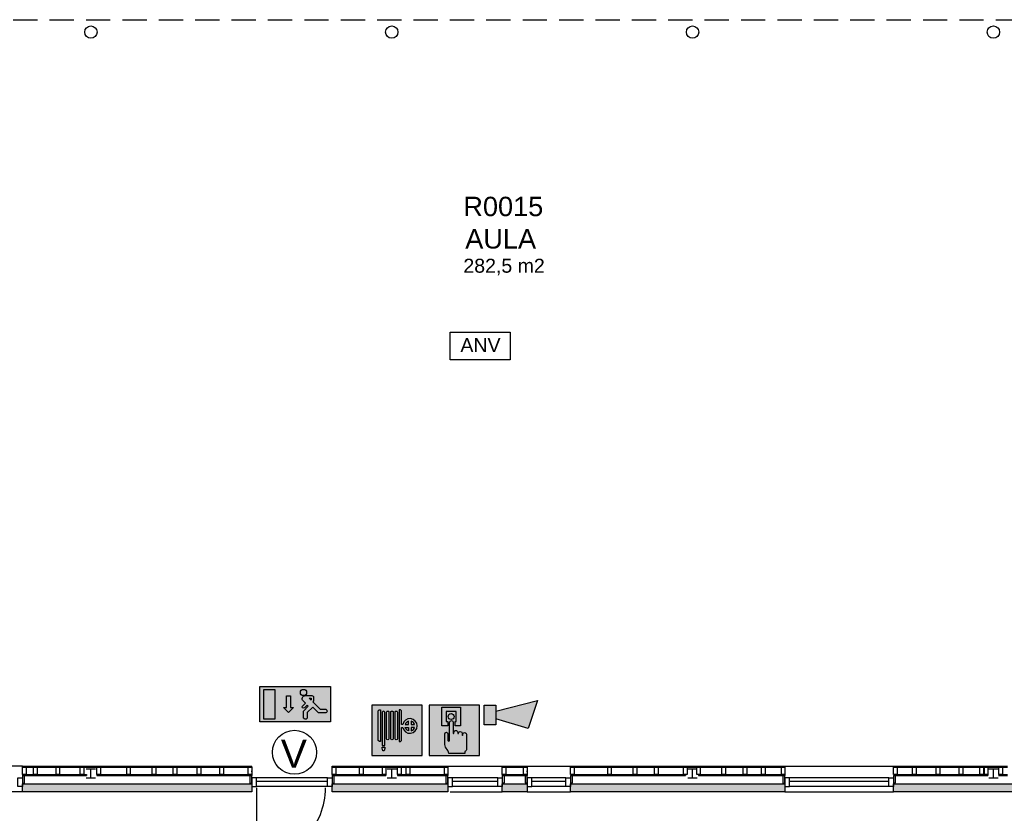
# Model space of a CAD drawing. Header units: millimetres. Extents: x 0 to 116900, y 0 to 82100.
# Tile 7 of 35: x 31585 to 44268, y 12457 to 22680. Entities that reach past the tile are written whole.
import ezdxf

# ---------------------------------------------------------------- set-up
doc = ezdxf.new("R2010")
doc.units = ezdxf.units.MM
doc.header["$LTSCALE"] = 50
doc.header["$MEASUREMENT"] = 0
doc.linetypes.add('B0701', pattern=[9.375, 6.25, -3.125])
doc.layers.get('0').update_dxf_attribs({"color": 8, "linetype": 'CONTINUOUS'})
for name, color, linetype in [('AA65----_BEVEILIGING', 240, 'CONTINUOUS'), ('AC32----_BINNENKOZ', 1, 'CONTINUOUS'), ('AI65----_BEVEILIGING', 1, 'CONTINUOUS'), ('AL65----_BEVEILIGING', 240, 'CONTINUOUS'), ('AT$1A---_ALGEMEEN', 7, 'CONTINUOUS'), ('LAYER01', 252, 'CONTINUOUS'), ('LAYER22', 1, 'CONTINUOUS'), ('LAYER28', 8, 'CONTINUOUS'), ('LAYER30', 8, 'CONTINUOUS'), ('LAYER98', 1, 'CONTINUOUS')]:
    doc.layers.add(name, color=color, linetype=linetype)
doc.styles.add('01_100', font='arial.ttf', dxfattribs={"height": 180})
doc.styles.add('01_200', font='arial.ttf', dxfattribs={"height": 360})
doc.styles.add('02_100', font='arial.ttf', dxfattribs={"height": 250})

# ---------------------------------------------------------------- blocks, each defined once
blk = doc.blocks.new('46X96-HS')
at = {"layer": 'LAYER28', "color": 1, "linetype": 'Continuous'}
blk.add_lwpolyline([(0, -96), (46, -96), (46, 0), (0, 0)], close=True, dxfattribs=at)
blk = doc.blocks.new('RR159')
at = {"layer": 'LAYER28', "color": 2, "linetype": 'Continuous'}
blk.add_lwpolyline([(-79.5, 0, -1), (79.5, 0, -1)], format="xyb", close=True, dxfattribs=at)
blk = doc.blocks.new('46X96-HA', base_point=(0, 0, 600))
at = {"layer": 'LAYER28', "color": 1, "linetype": 'Continuous'}
blk.add_lwpolyline([(0, -96), (26, -96), (26, 0), (0, 0)], close=True, dxfattribs=at)
blk = doc.blocks.new('HA120')
at = {"layer": 'LAYER28', "color": 2, "linetype": 'Continuous'}
for points in [[(-60, 57), (60, 57)], [(0, -57), (0, 57)], [(-60, -57), (60, -57)]]:
    blk.add_lwpolyline(points, dxfattribs=at)
blk = doc.blocks.new('B1H-65S023')
at = {"layer": 'AA65----_BEVEILIGING'}
h = blk.add_hatch(color=100, dxfattribs=at)
h.paths.add_polyline_path([(350, 175), (-350, 175), (-350, -175), (350, -175)])
h.paths.add_polyline_path([(183.7, 32.7), (175.9, 24.9), (249, -48.2), (298.8, -48.2, -1), (298.8, -85.6), (233.5, -85.6), (175.9, -27.9), (121.4, -82.4), (121.4, -129.1, -1), (84.1, -129.1), (84.1, -66.9), (131.9, -19.1), (120.9, -8.1), (92.8, -36.2, -1), (75.2, -18.6), (103.3, 9.5), (79.9, 32.9, -0.668179), (101.8, 86), (168.1, 86, -0.414214), (183.7, 70.5)], flags=16)
h.paths.add_polyline_path([(158.8, 43), (158.3, 42.5), (139.6, 61.2), (158.8, 61.2)], flags=0)
h.paths.add_polyline_path([(53, 116.7, -1), (115.2, 116.7, -1)], flags=16)
h.paths.add_polyline_path([(-15, -32.5), (-65, -82.5), (-115, -32.5), (-85, -32.5), (-85, 82.5), (-45, 82.5), (-45, -32.5)], flags=16)
h.paths.add_polyline_path([(-195.6, -142.8), (-312.2, -142.8), (-312.2, 142.8), (-195.6, 142.8)], flags=16)
h.paths.add_polyline_path([(158.8, 61.2), (139.6, 61.2), (158.3, 42.5), (158.8, 43)], flags=0)
at = {"layer": 'AI65----_BEVEILIGING', "linetype": 'Continuous'}
h = blk.add_hatch(color=255, dxfattribs=at)
h.paths.add_polyline_path([(131.9, -19.1), (84.1, -66.9), (84.1, -129.1, 1), (121.4, -129.1), (121.4, -82.4), (175.9, -27.9), (233.5, -85.6), (298.8, -85.6, 1), (298.8, -48.2), (249, -48.2), (175.9, 24.9), (183.7, 32.7), (183.7, 70.5, 0.414214), (168.1, 86), (101.8, 86, 0.668179), (79.9, 32.9), (103.3, 9.5), (75.2, -18.6, 1), (92.8, -36.2), (120.9, -8.1)])
h.paths.add_polyline_path([(139.6, 61.2), (158.8, 61.2), (158.8, 42)], flags=16)
h.paths.add_polyline_path([(-85, -32.5), (-115, -32.5), (-65, -82.5), (-15, -32.5), (-45, -32.5), (-45, 82.5), (-85, 82.5)])
h.paths.add_polyline_path([(-195.6, 142.8), (-312.2, 142.8), (-312.2, -142.8), (-195.6, -142.8)])
h.paths.add_polyline_path([(53, 116.7, 1), (115.2, 116.7, 1)])
at = {"layer": 'AI65----_BEVEILIGING', "color": 255, "linetype": 'Continuous'}
blk.add_line((158.3, 42.5), (158.8, 43), dxfattribs=at)
at = {"layer": 'AI65----_BEVEILIGING', "color": 100, "linetype": 'Continuous'}
blk.add_lwpolyline([(-350, 175), (350, 175), (350, -175), (-350, -175)], close=True, dxfattribs=at)
at = {"layer": 'AI65----_BEVEILIGING', "color": 255, "linetype": 'Continuous'}
blk.add_lwpolyline([(-195.6, -142.8), (-195.6, 142.8), (-312.2, 142.8), (-312.2, -142.8)], close=True, dxfattribs=at)
at = {"layer": 'AI65----_BEVEILIGING', "color": 255}
blk.add_lwpolyline([(-45, 82.5), (-45, -32.5), (-15, -32.5), (-65, -82.5), (-115, -32.5), (-85, -32.5), (-85, 82.5)], close=True, dxfattribs=at)
at = {"layer": 'AI65----_BEVEILIGING', "color": 255, "linetype": 'Continuous'}
for points in [[(175.9, 24.9), (249, -48.2), (298.8, -48.2, -1), (298.8, -85.6), (233.5, -85.6), (175.9, -27.9), (121.4, -82.4), (121.4, -129.1, -1), (84.1, -129.1), (84.1, -66.9), (131.9, -19.1), (120.9, -8.1), (92.8, -36.2, -1), (75.2, -18.6), (103.3, 9.5), (79.9, 32.9, -0.668179), (101.8, 86)], [(101.8, 86), (168.1, 86, -0.414214), (183.7, 70.5), (183.7, 32.7), (175.9, 24.9)]]:
    blk.add_lwpolyline(points, format="xyb", dxfattribs=at)
for points in [[(139.6, 61.2), (158.8, 61.2), (158.8, 43)], [(139.6, 61.2), (158.3, 42.5)]]:
    blk.add_lwpolyline(points, dxfattribs=at)
blk.add_circle((84.1, 116.7), 31.1, dxfattribs=at)
blk = doc.blocks.new('P-N-65-001_1406')
at = {"layer": 'AL65----_BEVEILIGING'}
blk.add_circle((0, 0), 283, dxfattribs=at)
at = {"layer": 'AT$1A---_ALGEMEEN', "color": 7, "style": '01_200'}
blk.add_text('V', height=360, dxfattribs=at).set_placement((-176, -199))
blk = doc.blocks.new('B1H-65S00K')
at = {"layer": 'AA65----_BEVEILIGING'}
h = blk.add_hatch(color=256, dxfattribs=at)
h.paths.add_polyline_path([(0, -9.8), (0, 0), (-10.3, 0), (-10.3, -19.3), (-10.3, -28.4, 0.829071), (-2.8, -28.4), (-2.8, -19.3, -0.133822)])
h.paths.add_polyline_path([(250, 0), (0, 0), (0, -9.8, -0.762289), (34.8, -20.1), (34.8, -29.1, 0.829071), (42.3, -29.1), (42.3, -27.9, -0.973711), (77.2, -26.6), (77.2, -37.6), (77.2, -46.6, 0.829071), (84.7, -46.6), (84.7, -42, -0.937999), (121.5, -37.3), (121.5, -184.9, -0.30588), (106.3, -210.2), (106.3, -229.4), (0, -229.4), (0, -250), (250, -250)])
h.paths.add_polyline_path([(250, 250), (0, 250), (0, 229.4), (61.9, 229.4), (61.9, 44.4), (7.8, 44.4), (7.8, 87.9), (18.5, 87.9), (18.5, 186), (0, 186), (0, 0), (250, 0)])
h.paths.add_polyline_path([(-123.1, 229.4), (0, 229.4), (0, 250), (-250, 250), (-250, 0), (-45.9, 0), (-45.9, 79.6, -1), (-10.3, 79.6), (-10.3, 0), (0, 0), (0, 186), (-80.7, 186), (-80.7, 87.9), (-62.2, 87.9), (-62.2, 44.4), (-123.1, 44.4)])
h.paths.add_polyline_path([(-1.1, 137.4, -1), (-61.1, 137.4, -1)], flags=16)
h.paths.add_polyline_path([(-94.8, -125.2), (-94.8, -35.4, -1), (-62.3, -35.4), (-62.3, -98.9, 1), (-45.9, -98.9), (-45.9, 0), (-250, 0), (-250, -250), (0, -250), (0, -229.4), (-55.1, -229.4, 0.175876), (-79.6, -176.2, -0.178536)])
at = {"layer": 'AI65----_BEVEILIGING'}
h = blk.add_hatch(color=255, dxfattribs=at)
h.paths.add_polyline_path([(61.9, 229.4), (-123.1, 229.4), (-123.1, 44.4), (-62.2, 44.4), (-62.2, 87.9), (-80.7, 87.9), (-80.7, 186), (18.5, 186), (18.5, 87.9), (7.8, 87.9), (7.8, 44.4), (61.9, 44.4)])
h.paths.add_polyline_path([(-1.1, 137.4, 1), (-61.1, 137.4, 1)], flags=17)
h.paths.add_polyline_path([(-10.3, 79.6, 1), (-45.9, 79.6), (-45.9, -98.9, -1), (-62.3, -98.9), (-62.3, -35.4, 1), (-94.8, -35.4), (-94.8, -125.2, 0.178536), (-79.6, -176.2, -0.175876), (-55.1, -229.4), (106.3, -229.4), (106.3, -210.2, 0.30588), (121.5, -184.9), (121.5, -37.3, 0.937999), (84.7, -42), (84.7, -46.6, -0.829071), (77.2, -46.6), (77.2, -37.6), (77.2, -26.6, 0.963386), (42.3, -27.5), (42.3, -29.1, -0.829071), (34.8, -29.1), (34.8, -19.4, 0.980219), (-2.8, -19.3), (-2.8, -28.4, -0.829071), (-10.3, -28.4), (-10.3, -19.3)])
at = {"layer": 'AA65----_BEVEILIGING'}
blk.add_lwpolyline([(-250, -250), (250, -250), (250, 250), (-250, 250)], close=True, dxfattribs=at)
at = {"layer": 'AI65----_BEVEILIGING', "color": 255, "flags": 128}
blk.add_lwpolyline([(-62.2, 44.4), (-123.1, 44.4), (-123.1, 229.4), (61.9, 229.4), (61.9, 44.4), (7.8, 44.4), (7.8, 87.9), (18.5, 87.9), (18.5, 186), (-80.7, 186), (-80.7, 87.9), (-62.2, 87.9)], close=True, dxfattribs=at)
at = {"layer": 'AI65----_BEVEILIGING', "color": 255}
blk.add_lwpolyline([(-10.3, 79.6), (-10.3, -19.3), (-10.3, -28.4, 0.829071), (-2.8, -28.4), (-2.8, -19.3, -0.997909), (34.8, -20.1), (34.8, -29.1, 0.829071), (42.3, -29.1), (42.3, -27.5, -0.963386), (77.2, -26.6), (77.2, -37.6), (77.2, -46.6, 0.829071), (84.7, -46.6), (84.7, -42, -0.937999), (121.5, -37.3), (121.5, -184.9, -0.30588), (106.3, -210.2), (106.3, -229.4), (-55.1, -229.4, 0.175876), (-79.6, -176.2, -0.178536), (-94.8, -125.2), (-94.8, -35.4, -1), (-62.3, -35.4), (-62.3, -98.9, 1), (-45.9, -98.9), (-45.9, 79.6, -1)], format="xyb", close=True, dxfattribs=at)
blk.add_circle((-31.1, 137.4), 30, dxfattribs=at)
blk = doc.blocks.new('B1H-65S009')
at = {"layer": 'AA65----_BEVEILIGING'}
h = blk.add_hatch(color=256, dxfattribs=at)
h.paths.add_polyline_path([(250, 0.6), (185.4, 0.6, -0.494077), (70.2, 0.6), (45.9, 0.6), (45.9, -97.9), (33.7, -109.2), (23.2, -109.2), (23.2, 0.6), (4.4, 0.6), (4.4, -82.8, -0.229189), (0, -91.9), (0, -249.4), (250, -249.4)])
h.paths.add_polyline_path([(0, -91.9, -0.627062), (-18.9, -82.8), (-18.9, 0.6), (-37.7, 0.6), (-37.7, -82.8, -0.999958), (-61, -82.8), (-61, 0.6), (-79.8, 0.6), (-79.8, -82.8, -0.999958), (-103.1, -82.8), (-103.1, 0.6), (-121.8, 0.6), (-121.8, -149.9), (-145.2, -149.9), (-145.2, 0.6), (-164, 0.6), (-164, -109.2), (-174.5, -109.2), (-186.7, -97.9), (-186.7, 0.6), (-250, 0.6), (-250, -249.4), (0, -249.4)])
h.paths.add_polyline_path([(-121.8, -177.1), (-126, -202.3), (-141, -202.3), (-145.3, -176.9), (-145.3, -167), (-121.8, -167)], flags=16)
h.paths.add_polyline_path([(-186.7, 193), (-175.2, 204.3), (-164, 204.3), (-164, 0.6), (-145.2, 0.6), (-145.2, 180.4, -1), (-121.9, 180.4), (-121.8, 0.6), (-103.1, 0.6), (-103.1, 180.4, -1.000049), (-79.7, 180.4, -0.999944), (-79.8, 180.4), (-79.8, 0.6), (-61, 0.6), (-61, 180.4, -1.000049), (-37.6, 180.4, -0.999944), (-37.7, 180.4), (-37.7, 0.6), (-18.9, 0.6), (-18.9, 180.4, -0.625683), (0, 189.6), (0, 250.6), (-250, 250.6), (-250, 0.6), (-186.7, 0.6)])
h.paths.add_polyline_path([(250, 250.6), (0, 250.6), (0, 189.6, -0.230278), (4.5, 180.4, -0.999944), (4.4, 180.4), (4.4, 0.6), (23.2, 0.6), (23.2, 204.3), (34.4, 204.3), (45.9, 193), (45.9, 59.1), (56.8, 59.1, -1.256433), (185.4, 0.6), (250, 0.6)])
h.paths.add_polyline_path([(56.8, 30.2), (45.9, 30.2), (45.9, 0.6), (70.2, 0.6, -0.113645)], flags=17)
h.paths.add_polyline_path([(113.4, 30.2), (80.8, 30.2, 0.205494), (105.9, 0.6), (113.4, 0.6)], flags=17)
h.paths.add_polyline_path([(113.4, 91.7, 0.2489), (80.8, 59.1), (113.4, 59.1)], flags=17)
h.paths.add_polyline_path([(142.2, 91.7), (142.2, 59.1), (174.9, 59.1, 0.2489)], flags=17)
h.paths.add_polyline_path([(174.9, 30.2), (142.2, 30.2), (142.2, 0.6), (149.8, 0.6, 0.205494)], flags=17)
h.paths.add_polyline_path([(113.4, 0.6), (105.9, 0.6, 0.041294), (113.4, -2.4)])
h.paths.add_polyline_path([(149.8, 0.6), (142.2, 0.6), (142.2, -2.4, 0.041294)], flags=17)
at = {"layer": 'AI65----_BEVEILIGING'}
h = blk.add_hatch(color=255, dxfattribs=at)
h.paths.add_polyline_path([(-121.9, 180.4, 0.999857), (-145.2, 180.4), (-145.2, -149.9), (-121.8, -149.9)])
h.paths.add_polyline_path([(-121.8, -177.1), (-121.8, -167), (-145.3, -167), (-145.3, -176.9), (-141, -202.3), (-126, -202.3)])
h.paths.add_polyline_path([(-164, 204.3), (-175.2, 204.3), (-186.7, 193), (-186.7, -97.9), (-174.5, -109.2), (-164, -109.2)])
h.paths.add_polyline_path([(-79.8, 180.4, 0.999951), (-79.7, 180.4, 1.000049), (-103.1, 180.4), (-103.1, -82.8, 0.999971), (-79.8, -82.8)])
h.paths.add_polyline_path([(-37.7, 180.4, 0.999951), (-37.6, 180.4, 1.000049), (-61, 180.4), (-61, -82.8, 0.999971), (-37.7, -82.8)])
h.paths.add_polyline_path([(4.4, 180.4, 0.999951), (4.5, 180.4, 1.000049), (-18.9, 180.4), (-18.9, -82.8, 0.999971), (4.4, -82.8)])
h.paths.add_polyline_path([(56.8, 59.1), (45.9, 59.1), (45.9, 193), (34.4, 204.3), (23.2, 204.3), (23.2, -109.2), (33.7, -109.2), (45.9, -97.9), (45.9, 30.2), (56.8, 30.2, 9.948558)])
h.paths.add_polyline_path([(80.8, 30.2), (113.4, 30.2), (113.4, -2.4, -0.2489)], flags=16)
h.paths.add_polyline_path([(80.8, 59.1, -0.2489), (113.4, 91.7), (113.4, 59.1)], flags=16)
h.paths.add_polyline_path([(142.2, 30.2), (174.9, 30.2, -0.2489), (142.2, -2.4)], flags=16)
h.paths.add_polyline_path([(142.2, 59.1), (142.2, 91.7, -0.2489), (174.9, 59.1)], flags=16)
at = {"layer": 'AA65----_BEVEILIGING'}
blk.add_lwpolyline([(-250, -249.4), (250, -249.4), (250, 250.6), (-250, 250.6)], close=True, dxfattribs=at)
at = {"layer": 'AI65----_BEVEILIGING', "color": 255, "flags": 128}
for points in [[(-186.7, -97.9), (-186.7, 193), (-175.2, 204.3), (-164, 204.3), (-164, -109.2), (-174.5, -109.2)], [(-126, -202.3), (-141, -202.3), (-145.3, -176.9), (-145.3, -167), (-121.8, -167), (-121.8, -177.1)]]:
    blk.add_lwpolyline(points, close=True, dxfattribs=at)
at = {"layer": 'AI65----_BEVEILIGING', "color": 255}
for points in [[(23.2, 204.3), (23.2, -109.2), (33.7, -109.2), (45.9, -97.9), (45.9, 30.2), (56.8, 30.2, 9.948558), (56.8, 59.1), (45.9, 59.1), (45.9, 193), (34.4, 204.3)], [(113.4, 59.1), (113.4, 91.7, 0.2489), (80.8, 59.1)], [(113.4, -2.4, -0.2489), (80.8, 30.2), (113.4, 30.2)], [(142.2, 59.1), (174.9, 59.1, 0.2489), (142.2, 91.7)], [(174.9, 30.2), (142.2, 30.2), (142.2, -2.4, 0.2489)]]:
    blk.add_lwpolyline(points, format="xyb", close=True, dxfattribs=at)
at = {"layer": 'AI65----_BEVEILIGING', "color": 255, "flags": 128}
for points in [[(-145.2, 180.4), (-145.2, -149.9), (-121.8, -149.9), (-121.9, 180.4, 0.999857), (-145.2, 180.4)], [(-79.8, 180.4), (-79.8, -82.8, -0.999971), (-103.1, -82.8), (-103.1, 180.4, -1.000049), (-79.7, 180.4, -0.999951)], [(-37.7, 180.4), (-37.7, -82.8, -0.999971), (-61, -82.8), (-61, 180.4, -1.000049), (-37.6, 180.4, -0.999951)], [(4.4, 180.4), (4.4, -82.8, -0.999971), (-18.9, -82.8), (-18.9, 180.4, -1.000049), (4.5, 180.4, -0.999951)]]:
    blk.add_lwpolyline(points, format="xyb", close=True, dxfattribs=at)
blk = doc.blocks.new('P-N-32-001_1407')
at = {"layer": 'AC32----_BINNENKOZ'}
blk.add_lwpolyline([(0, 356), (773, 356), (773, 0), (0, 0)], close=True, dxfattribs=at)
at = {"layer": 'AT$1A---_ALGEMEEN', "color": 7, "style": '01_100'}
blk.add_text('ANV', height=180, dxfattribs=at).set_placement((132, 99))
blk = doc.blocks.new('B1H-65S00I')
at = {"layer": 'AA65----_BEVEILIGING', "extrusion": (0, 0, -1)}
h = blk.add_hatch(color=256, dxfattribs=at)
h.paths.add_polyline_path([(-258.1, 135.8), (-167.5, -135.8), (146.8, -41.8), (146.8, 33.6)])
h.paths.add_polyline_path([(146.8, -99.5), (147.9, -99.5), (258.1, -99.5), (258.1, 91.3), (146.8, 91.3)])
at = {"layer": 'AI65----_BEVEILIGING', "extrusion": (0, 0, -1)}
blk.add_lwpolyline([(146.8, 33.6), (-258.1, 135.8), (-167.5, -135.8), (146.8, -41.8)], dxfattribs=at)
blk.add_lwpolyline([(258.1, 91.3), (146.8, 91.3), (146.8, -99.5), (147.9, -99.5), (258.1, -99.5)], close=True, dxfattribs=at)

msp = doc.modelspace()

# ---------------------------------------------------------------- hatches: boundary and pattern name
at = {"layer": 'LAYER01'}
h = msp.add_hatch(color=256, dxfattribs=at)
h.dxf.hatch_style = 1
h.paths.add_polyline_path([(37102.2, 12835.2), (35610.2, 12835.2), (35610.2, 12735.2), (37102.2, 12735.2)])
h.paths.add_polyline_path([(38122.2, 12835.2), (37802.2, 12835.2), (37802.2, 12735.2), (38122.2, 12735.2)])
h.paths.add_polyline_path([(41442.2, 12835.2), (38682.2, 12835.2), (38682.2, 12735.2), (41442.2, 12735.2)])
h.paths.add_polyline_path([(45342.2, 12835.2), (42842.2, 12835.2), (42842.2, 12801.2), (42842.2, 12735.2), (45342.2, 12735.2)])
h.paths.add_polyline_path([(49271.2, 12835.2), (47342.2, 12835.2), (47342.2, 12735.2), (49271.2, 12735.2)])
h.paths.add_polyline_path([(50291.2, 12835.2), (49971.2, 12835.2), (49971.2, 12735.2), (50291.2, 12735.2)])
h.paths.add_polyline_path([(55930.2, 12835.2), (54812.2, 12835.2), (50991.2, 12835.2), (50991.2, 12805.2), (50991.2, 12735.2), (54812.2, 12735.2), (55930.2, 12735.2)])
h.paths.add_polyline_path([(56018.1, 12883.5), (55930.2, 12835.2), (55930.3, 12735.2), (56098.9, 12735.2)])
h.paths.add_polyline_path([(54828.7, 15071.4), (54789, 15083.1), (54565.1, 14963), (54574.1, 14946.3), (54575.1, 14946.9), (54614.1, 14875.8), (54774.4, 14961.8), (55930.2, 12835.7), (56018.1, 12883.5)])
h = msp.add_hatch(color=256, dxfattribs=at)
h.dxf.hatch_style = 1
h.paths.add_polyline_path([(25418.2, 12835.2), (22189.2, 12835.2), (22189.2, 12908.2), (22089.2, 12908.2), (22089.2, 12735.2), (22131.7, 12735.2), (25418.2, 12735.2)])
h.paths.add_polyline_path([(27102.2, 12835.2), (26452.2, 12835.2), (26452.2, 12735.2), (27102.2, 12735.2)])
h.paths.add_polyline_path([(30182.2, 12835.2), (27662.2, 12835.2), (27662.2, 12735.2), (30182.2, 12735.2)])
h.paths.add_polyline_path([(34576.2, 12835.2), (31622.2, 12835.2), (31622.2, 12735.2), (34576.2, 12735.2)])

# ---------------------------------------------------------------- linework, layer by layer
at = {"layer": 'LAYER01', "color": 1, "linetype": 'B0701'}
msp.add_lwpolyline([(31502.2, 22680.2), (48214.7, 22680.2)], dxfattribs=at)
at = {"layer": 'LAYER01', "color": 2, "linetype": 'Continuous'}
for points in [[(31622.2, 12835.2), (34576.2, 12835.2)], [(31622.2, 12735.2), (31622.2, 12835.2)], [(34576.2, 12835.2), (34576.2, 12735.2)], [(35610.2, 12835.2), (37102.2, 12835.2)], [(35610.2, 12735.2), (35610.2, 12835.2)], [(37102.2, 12835.2), (37102.2, 12735.2)], [(37802.2, 12835.2), (38122.2, 12835.2)], [(37802.2, 12735.2), (37802.2, 12835.2)], [(38122.2, 12835.2), (38122.2, 12735.2)], [(38682.2, 12835.2), (41442.2, 12835.2)], [(38682.2, 12735.2), (38682.2, 12835.2)], [(41442.2, 12835.2), (41442.2, 12735.2)], [(42842.2, 12835.2), (45342.2, 12835.2)], [(42842.2, 12735.2), (42842.2, 12835.2)], [(34576.2, 12735.2), (31622.2, 12735.2)], [(37102.2, 12735.2), (35610.2, 12735.2)], [(38122.2, 12735.2), (37802.2, 12735.2)], [(41442.2, 12735.2), (38682.2, 12735.2)], [(45342.2, 12735.2), (42842.2, 12735.2)]]:
    msp.add_lwpolyline(points, dxfattribs=at)
at = {"layer": 'LAYER22', "color": 252}
msp.add_lwpolyline([(34635.9, 12784.4), (34635.9, 11894.2, 0.414214), (35526.2, 12784.4)], format="xyb", dxfattribs=at)
at = {"layer": 'LAYER28', "color": 1, "linetype": 'Continuous'}
for points in [[(31622.2, 13064.9), (31787.2, 13064.9)], [(31622.2, 13052.4), (31622.2, 13064.9)], [(31787.2, 13064.9), (32387.2, 13064.9)], [(31787.2, 13052.4), (31787.2, 13064.9)], [(32387.2, 13052.4), (32387.2, 13064.9)], [(32387.2, 13064.9), (32987.2, 13064.9)], [(32387.2, 13052.4), (32387.2, 13064.9)], [(32987.2, 13052.4), (32987.2, 13064.9)], [(32987.2, 13064.9), (33587.2, 13064.9)], [(32987.2, 13052.4), (32987.2, 13064.9)], [(32987.2, 13052.4), (32987.2, 13064.9)], [(33587.2, 13052.4), (33587.2, 13064.9)], [(33587.2, 13064.9), (34187.2, 13064.9)], [(33587.2, 13052.4), (33587.2, 13064.9)], [(34187.2, 13052.4), (34187.2, 13064.9)], [(34187.2, 13064.9), (34576.2, 13064.9)], [(34187.2, 13052.4), (34187.2, 13064.9)], [(34576.2, 13052.4), (34576.2, 13064.9)], [(35610.2, 13052.4), (35610.2, 13064.9)], [(35610.2, 13064.9), (35987.2, 13064.9)], [(35610.2, 13052.4), (35610.2, 13064.9)], [(35987.2, 13064.9), (36587.2, 13064.9)], [(35987.2, 13052.4), (35987.2, 13064.9)], [(36587.2, 13064.9), (37102.2, 13064.9)], [(36587.2, 13052.4), (36587.2, 13064.9)], [(36587.2, 13052.4), (36587.2, 13064.9)], [(37102.2, 13052.4), (37102.2, 13064.9)], [(37802.2, 13064.9), (38122.2, 13064.9)], [(37802.2, 13064.9), (37802.2, 13052.4)], [(38122.2, 13064.9), (38122.2, 13052.4)], [(38682.2, 13064.9), (39510.2, 13064.9)], [(38682.2, 13052.4), (38682.2, 13064.9)], [(39510.2, 13064.9), (39785.2, 13064.9)], [(39510.2, 13052.4), (39510.2, 13064.9)], [(39510.2, 13052.4), (39510.2, 13064.9)], [(39785.2, 13052.4), (39785.2, 13064.9)], [(39785.2, 13064.9), (40162.2, 13064.8)], [(39785.2, 13052.4), (39785.2, 13064.9)], [(40162.2, 13064.8), (40329.2, 13064.9)], [(40162.2, 13052.3), (40162.2, 13064.8)], [(40329.2, 13064.9), (40929.2, 13064.9)], [(40329.2, 13052.4), (40329.2, 13064.9)], [(40929.2, 13052.4), (40929.2, 13064.9)], [(40929.2, 13064.9), (41442.2, 13064.9)], [(40929.2, 13052.4), (40929.2, 13064.9)], [(41442.2, 13052.4), (41442.2, 13064.9)], [(42842.2, 13064.9), (43110.2, 13064.9)], [(42842.2, 13052.4), (42842.2, 13064.9)], [(43110.2, 13064.9), (43710.2, 13064.9)], [(43110.2, 13052.4), (43110.2, 13064.9)], [(43110.2, 13052.4), (43110.2, 13064.9)], [(43710.1, 13064.9), (44057.1, 13065.2)], [(43710.1, 13052.4), (43710.1, 13064.9)], [(43710.2, 13052.4), (43710.2, 13064.9)], [(43975.1, 13065.1), (44057.1, 13065.2)], [(43975.1, 13052.6), (43975.1, 13065.1)], [(44057.1, 13052.7), (44057.1, 13065.2)], [(44057.1, 13052.7), (44057.1, 13065.2)], [(44057.2, 13065.2), (44310.2, 13064.9)], [(31622.2, 13052.4), (31787.2, 13052.4)], [(31622.2, 12992.7), (31622.2, 13005.2)], [(31622.2, 12956.4), (31787.2, 12956.4)], [(31622.2, 12955.9), (31622.2, 12943.4)], [(31622.2, 12943.9), (31787.2, 12943.9)], [(31787.2, 13052.4), (32387.2, 13052.4)], [(31787.2, 12956.4), (32387.2, 12956.4)], [(31787.2, 12955.9), (31787.2, 12943.4)], [(31787.2, 12943.9), (32387.2, 12943.9)], [(32387.2, 13052.4), (32987.2, 13052.4)], [(32387.2, 12956.4), (32445.2, 12956.4)], [(32387.2, 12955.9), (32387.2, 12943.4)], [(32387.2, 12955.9), (32387.2, 12943.4)], [(32387.2, 12943.9), (32445.2, 12943.9)], [(32445.2, 12956.4), (32445.2, 12943.9)], [(32578.2, 12956.4), (32987.2, 12955.9)], [(32578.2, 12956.4), (32578.2, 12943.9)], [(32578.2, 12943.9), (32987.2, 12943.4)], [(32987.2, 13052.4), (33587.2, 13052.4)], [(32987.2, 12956.4), (33587.2, 12956.4)], [(32987.2, 12955.9), (32987.2, 12943.4)], [(32987.2, 12955.9), (32987.2, 12943.4)], [(32987.2, 12955.9), (32987.2, 12943.4)], [(32987.2, 12943.9), (33587.2, 12943.9)], [(33587.2, 13052.4), (34187.2, 13052.4)], [(33587.2, 12956.4), (34187.2, 12956.4)], [(33587.2, 12955.9), (33587.2, 12943.4)], [(33587.2, 12955.9), (33587.2, 12943.4)], [(33587.2, 12943.9), (34187.2, 12943.9)], [(34187.2, 13052.4), (34576.2, 13052.4)], [(34187.2, 12956.4), (34576.2, 12956.4)], [(34187.2, 12955.9), (34187.2, 12943.4)], [(34187.2, 12955.9), (34187.2, 12943.4)], [(34187.2, 12943.9), (34576.2, 12943.9)], [(34576.2, 12992.7), (34576.2, 13005.2)], [(34576.2, 12955.9), (34576.2, 12943.4)], [(35610.2, 13052.4), (35987.2, 13052.4)], [(35610.2, 12992.7), (35610.2, 13005.2)], [(35610.2, 12956.4), (35987.2, 12956.4)], [(35610.2, 12955.9), (35610.2, 12943.4)], [(35610.2, 12955.9), (35610.2, 12943.4)], [(35610.2, 12943.9), (35987.2, 12943.9)], [(35987.2, 13052.4), (36587.2, 13052.4)], [(35987.2, 12956.4), (36303.2, 12956.4)], [(35987.2, 12955.9), (35987.2, 12943.4)], [(35987.2, 12943.9), (36303.2, 12943.9)], [(36303.2, 12956.4), (36303.2, 12943.9)], [(36451.2, 12956.4), (36451.2, 12943.9)], [(36451.2, 12956.4), (36767.2, 12956.4)], [(36451.2, 12943.9), (36767.2, 12943.9)], [(36587.2, 13052.4), (37102.2, 13052.4)], [(36587.2, 12956.4), (37102.2, 12956.4)], [(36587.2, 12955.9), (36587.2, 12943.4)], [(36587.2, 12955.9), (36587.2, 12943.4)], [(36587.2, 12943.9), (37102.2, 12943.9)], [(37102.2, 12955.9), (37102.2, 12943.4)], [(37802.2, 13052.4), (38122.2, 13052.4)], [(37802.2, 12992.7), (37802.2, 13005.2)], [(37802.2, 12956.4), (38122.2, 12956.4)], [(37802.2, 12956.4), (37802.2, 12943.9)], [(37802.2, 12943.9), (38122.2, 12943.9)], [(38122.2, 12992.7), (38122.2, 13005.2)], [(38122.2, 12956.4), (38122.2, 12943.9)], [(38682.2, 13052.4), (39510.2, 13052.4)], [(38682.2, 12956.4), (39510.2, 12956.4)], [(38682.2, 12943.9), (39510.2, 12943.9)], [(39510.2, 13052.4), (39785.2, 13052.4)], [(39510.2, 12956.4), (39785.2, 12956.4)], [(39510.2, 12955.9), (39510.2, 12943.4)], [(39510.2, 12955.9), (39510.2, 12943.4)], [(39510.2, 12943.9), (39785.2, 12943.9)], [(39785.2, 13052.4), (40162.2, 13052.3)], [(39785.2, 12956.4), (40162.2, 12956.3)], [(39785.2, 12955.9), (39785.2, 12943.4)], [(39785.2, 12955.9), (39785.2, 12943.4)], [(39785.2, 12943.9), (40162.2, 12943.8)], [(40162.2, 13052.3), (40329.2, 13052.4)], [(40162.2, 12955.8), (40162.2, 12943.3)], [(40329.2, 13052.4), (40929.2, 13052.4)], [(40329.2, 12956.4), (40929.2, 12956.4)], [(40329.2, 12955.9), (40329.2, 12943.4)], [(40329.2, 12943.9), (40929.2, 12943.9)], [(40929.2, 13052.4), (41442.2, 13052.4)], [(40929.2, 12956.4), (41442.2, 12956.4)], [(40929.2, 12955.9), (40929.2, 12943.4)], [(40929.2, 12955.9), (40929.2, 12943.4)], [(40929.2, 12943.9), (41442.2, 12943.9)], [(41442.2, 12955.9), (41442.2, 12943.4)], [(42842.2, 13052.4), (43110.2, 13052.4)], [(42842.2, 12956.4), (43110.2, 12956.4)], [(42842.2, 12943.9), (43110.2, 12943.9)], [(43110.2, 13052.4), (43710.2, 13052.4)], [(43110.2, 12956.4), (43710.2, 12956.4)], [(43110.2, 12955.9), (43110.2, 12943.4)], [(43110.2, 12955.9), (43110.2, 12943.4)], [(43110.2, 12943.9), (43710.2, 12943.9)], [(43710.1, 13052.4), (44057.1, 13052.7)], [(43710.2, 12956.4), (44057.2, 12956.7)], [(43710.2, 12955.9), (43710.2, 12943.4)], [(43710.2, 12955.9), (43710.2, 12943.4)], [(43710.2, 12943.9), (44057.2, 12944.2)], [(43975.1, 13052.6), (44057.1, 13052.7)], [(43975.2, 12956.6), (44057.2, 12956.7)], [(43975.2, 12956.1), (43975.2, 12943.6)], [(43975.2, 12944.1), (44057.2, 12944.2)], [(44057.2, 13052.7), (44310.2, 13052.4)], [(44057.2, 12956.2), (44057.2, 12943.7)], [(44057.2, 12956.2), (44057.2, 12943.7)], [(44194.8, 12955.8), (44310.2, 12955.9)], [(44194.9, 12943.3), (44310.2, 12943.4)], [(34576.2, 12896.2), (34576.2, 12883.7)], [(35610.2, 12896.2), (35610.2, 12883.7)], [(38682.2, 12896.2), (38682.2, 12883.7)], [(42842.2, 12896.2), (42842.2, 12883.7)]]:
    msp.add_lwpolyline(points, dxfattribs=at)
at = {"layer": 'LAYER30', "color": 1, "linetype": 'Continuous'}
for points in [[(31622.2, 12801.2), (31562.2, 12801.2), (31562.2, 12915.2), (31622.2, 12915.2)], [(34576.2, 12801.2), (34635.9, 12801.2), (34635.9, 12914.9), (34576.2, 12914.9)], [(35610.2, 12801.2), (35550.2, 12801.2), (35550.2, 12915.2), (35610.2, 12915.2)], [(37102.2, 12801.2), (37161.9, 12801.2), (37161.9, 12914.9), (37102.2, 12914.9)], [(37802.2, 12801.2), (37742.2, 12801.2), (37742.2, 12915.2), (37802.2, 12915.2)], [(38122.2, 12801.2), (38181.9, 12801.2), (38181.9, 12914.9), (38122.2, 12914.9)], [(38682.2, 12801.2), (38622.2, 12801.2), (38622.2, 12915.2), (38682.2, 12915.2)], [(41442.2, 12801.2), (41501.9, 12801.2), (41501.9, 12914.9), (41442.2, 12914.9)], [(42842.2, 12801.2), (42782.2, 12801.2), (42782.2, 12915.2), (42842.2, 12915.2)]]:
    msp.add_lwpolyline(points, close=True, dxfattribs=at)
for points in [[(35550.2, 12915.2), (34635.9, 12914.9)], [(35550.2, 12865.2), (34635.9, 12865.2)], [(37742.2, 12915.2), (37161.9, 12914.9)], [(37742.2, 12865.2), (37161.9, 12865.2)], [(38622.2, 12915.2), (38181.9, 12914.9)], [(38622.2, 12865.2), (38181.9, 12865.2)], [(42782.2, 12915.2), (41501.9, 12914.9)], [(42782.2, 12865.2), (41501.9, 12865.2)], [(35550.2, 12801.2), (34635.9, 12801.2)], [(37742.2, 12801.2), (37161.9, 12801.2)], [(38622.2, 12801.2), (38181.9, 12801.2)], [(42782.2, 12801.2), (41501.9, 12801.2)]]:
    msp.add_lwpolyline(points, dxfattribs=at)
at = {"layer": 'LAYER98', "color": 1, "linetype": 'Continuous'}
for points in [[(31622.2, 13064.9), (30182.2, 13064.9)], [(37102.2, 13064.9), (37802.2, 13064.9)], [(38122.2, 13064.9), (38682.2, 13064.9)], [(41442.2, 13064.9), (42842.2, 13064.9)], [(31622.2, 12735.2), (30182.2, 12735.2)], [(37132.2, 12735.2), (37802.2, 12735.2)], [(38122.2, 12735.2), (38682.2, 12735.2)], [(41442.2, 12735.2), (42842.2, 12735.2)]]:
    msp.add_lwpolyline(points, dxfattribs=at)

# ---------------------------------------------------------------- block references
for name, p in [('P-N-32-001_1407', (37130.3, 18299.3)), ('P-N-65-001_1406', (35125.4, 13243.6))]:
    msp.add_blockref(name, p)
for name, p, xscale, yscale, zscale in [('B1H-65S023', (35131.8, 13861.5), 1.3, 1.3, 1.3), ('B1H-65S009', (36445.2, 13524.3), 1.3, 1.3, 1.3), ('B1H-65S00K', (37183.1, 13525.1), 1.3, 1.3, 1.3), ('B1H-65S00I', (37912.3, 13730.1), 1.329485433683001, 1.329485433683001, 1.329485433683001)]:
    msp.add_blockref(name, p, dxfattribs=dict(xscale=xscale, yscale=yscale, zscale=zscale))
at = {"layer": 'LAYER28'}
for name, p in [('RR159', (32502.2, 22521.2)), ('RR159', (32502.2, 22521.2)), ('RR159', (32502.2, 22521.2)), ('RR159', (32502.2, 22521.2)), ('RR159', (32502.2, 22521.2)), ('RR159', (36377.2, 22521.2)), ('RR159', (36377.2, 22521.2)), ('RR159', (36377.2, 22521.2)), ('RR159', (36377.2, 22521.2)), ('RR159', (36377.2, 22521.2)), ('RR159', (36377.2, 22521.2)), ('RR159', (40252.2, 22521.2)), ('RR159', (40252.2, 22521.2)), ('RR159', (40252.2, 22521.2)), ('RR159', (40252.2, 22521.2)), ('RR159', (40252.2, 22521.2)), ('RR159', (40252.2, 22521.2)), ('RR159', (40252.2, 22521.2)), ('RR159', (44127.2, 22521.2)), ('RR159', (44127.2, 22521.2)), ('RR159', (44127.2, 22521.2)), ('RR159', (44127.2, 22521.2)), ('RR159', (44127.2, 22521.2)), ('RR159', (44127.2, 22521.2)), ('RR159', (44127.2, 22521.2)), ('RR159', (44127.2, 22521.2)), ('46X96-HA', (31621.2, 12943.4)), ('HA120', (32502.2, 12973.2)), ('46X96-HA', (34550.2, 12943.4)), ('46X96-HA', (35610.2, 12943.4)), ('HA120', (36377.2, 12973.2)), ('46X96-HA', (37076.2, 12943.4)), ('46X96-HA', (37802.2, 12943.9)), ('46X96-HA', (38096.2, 12943.9)), ('46X96-HA', (38682.2, 12943.9)), ('HA120', (40252.2, 12973.2)), ('46X96-HA', (41416.2, 12943.4)), ('46X96-HA', (42842.2, 12943.9)), ('HA120', (44127.2, 12973.2))]:
    msp.add_blockref(name, p, dxfattribs=at)
at = {"layer": 'LAYER28', "yscale": -1}
for p in [(31622.2, 12956.4), (31764.2, 12956.4), (32054.2, 12956.4), (32364.2, 12956.4), (32578.2, 12956.4), (32964.2, 12956.4), (33293.2, 12956.4), (33564.2, 12956.4), (33871.2, 12956.4), (34164.2, 12956.4), (34530.2, 12956.4), (35610.2, 12956.4), (35964.2, 12956.4), (36257.2, 12956.4), (36452.2, 12956.4), (36564.2, 12956.4), (37056.2, 12956.4), (37802.2, 12956.4), (38076.2, 12956.4), (38682.2, 12956.4), (39159.2, 12956.7), (39487.2, 12956.4), (40136.2, 12956.7), (40306.2, 12956.4), (40629.2, 12956.7), (40906.2, 12956.4), (41142.2, 12956.7), (41396.2, 12956.4), (42842.2, 12956.4), (43087.2, 12956.4), (43391.2, 12956.7), (44011.2, 12956.7)]:
    msp.add_blockref('46X96-HS', p, dxfattribs=at)
for p, rotation in [((39762.2, 12956.4), 359.9905089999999), ((43687.2, 12956.4), 0.05159899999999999), ((43952.2, 12956.6), 0.04367099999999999), ((44196.8, 12957.2), 359.84671)]:
    msp.add_blockref('46X96-HS', p, dxfattribs=dict(at, rotation=rotation))

# ---------------------------------------------------------------- texts
at = {"layer": 'AT$1A---_ALGEMEEN', "color": 2, "style": '02_100'}
for s, p in [('R0015', (37300.3, 20149.3)), ('AULA', (37324.7, 19732.2))]:
    msp.add_text(s, height=250, dxfattribs=at).set_placement(p)
at = {"layer": 'AT$1A---_ALGEMEEN', "color": 7, "style": '01_100'}
msp.add_text('282,5 m2', height=180, dxfattribs=at).set_placement((37300.5, 19421))

doc.saveas('drawing.dxf')
